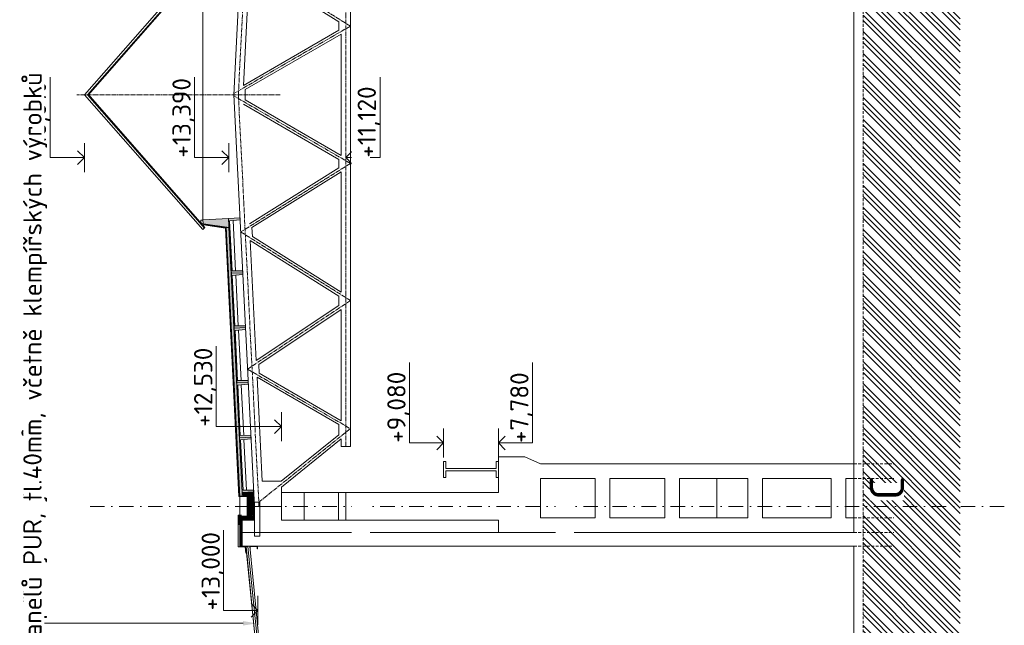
# Model space of a CAD drawing. Header units: millimetres. Extents: x -15830 to 4680139, y -28864 to 2281735.
# Tile 112 of 256: x 147219 to 168764, y 118983 to 132224. Entities that reach past the tile are written whole.
import ezdxf
from ezdxf import colors
from ezdxf.entities.mleader import LeaderData, LeaderLine
from ezdxf.math import Vec2, Vec3

# ---------------------------------------------------------------- set-up
doc = ezdxf.new("R2010")
doc.units = ezdxf.units.MM
for name, pattern in [('AM_DIN_G_W050', [13.75, 9.75, -1.5, 1, -1.5]), ('CARKOVANA', [5, 3, -2]), ('CENTERX2', [101.6, 63.5, -12.7, 12.7, -12.7]), ('DASHDOT', [25.4, 12.7, -6.35, 0, -6.35]), ('HIDDEN', [9.525, 6.35, -3.175])]:
    doc.linetypes.add(name, pattern=pattern)
for name, color, linetype, lineweight in [('A99_N_sraf', 252, 'Continuous', 0), ('A99_N_txt-popis-200', 240, 'Continuous', 5), ('A99_N_txt-popis-50 @ 200', 240, 'Continuous', 9), ('A99_S_kce-demolice', 30, 'Continuous', 20), ('A99_S_kce-pohl', 7, 'Continuous', 5), ('A99_S_kce-rez-sil', 7, 'Continuous', 15), ('A99_S_kce-rez-ten', 7, 'Continuous', 9), ('A99_S_koty-200-vysk', 160, 'Continuous', 9), ('A99_S_osy', 1, 'CENTERX2', 5), ('A99_S_sraf', 252, 'Continuous', 9)]:
    doc.layers.add(name, color=color, linetype=linetype, lineweight=lineweight)
doc.styles.add('A99_popis', font='isocpeur.ttf')
doc.styles.add('ad_popis 100', font='isocpeur.ttf', dxfattribs={"height": 200})

msp = doc.modelspace()

# ---------------------------------------------------------------- hatches: boundary and pattern name
at = {"layer": 'A99_N_sraf', "lineweight": 0, "transparency": 33554687}
h = msp.add_hatch(dxfattribs=at)
h.set_pattern_fill('ZELEZOBETON', color=256, scale=10)
h.set_pattern_definition([(45, (-137246.05, -449416.75), (-35.355339, 35.355339), []), (45, (-137231.91, -449416.75), (-35.355339, 35.355339), []), (45, (-137203.623, -449416.75), (-21.2132034, 49.4974747), [20, -10, 0, -10])])
h.paths.add_polyline_path([(152338.95, 121583.252), (152303.95, 121583.252), (152303.95, 121803.252), (152088.95, 121813.252), (152088.95, 121883.252), (152338.95, 121883.252)])
h.paths.add_polyline_path([(152338.95, 121283.252), (152088.95, 121283.252), (152088.95, 121353.252), (152303.95, 121363.252), (152303.95, 121583.252), (152338.95, 121583.252)])
at = {"layer": 'A99_N_sraf', "linetype": 'Continuous', "lineweight": 0, "ltscale": 2, "transparency": 33554562}
h = msp.add_hatch(dxfattribs=at)
h.set_pattern_fill('BETON-LEHKY', color=256, scale=10, style=0)
h.set_pattern_definition([(135, (-86286.05, 70777.394), (-28.284271, -28.284271), []), (90, (-86299.298, 70822.463), (-28.2842712, 28.2842712), [5, -51.5685425]), (135, (-86299.3, 70827.463), (-28.284271, -28.284271), [5, -35]), (180, (-86302.834, 70830.998), (-28.2842712, -28.2842712), [5, -51.5685425]), (225, (-86307.834, 70831), (28.284271, -28.284271), [5, -35]), (90, (-86311.37, 70822.463), (-28.2842712, 28.2842712), [5, -51.5685425]), (135, (-86307.834, 70818.927), (-28.284271, -28.284271), [5, -35]), (180, (-86302.834, 70818.927), (-28.2842712, -28.2842712), [5, -51.5685425]), (225, (-86299.3, 70822.463), (28.284271, -28.284271), [5, -35]), (135, (-86315.94, 70835.57), (-28.284271, -28.284271), [10, -30])])
h.paths.add_polyline_path([(152088.95, 121353.252), (152033.95, 121353.252), (152033.95, 120713.252), (152088.95, 120713.252)])
at = {"layer": 'A99_S_kce-demolice', "lineweight": 0}
h = msp.add_hatch(dxfattribs=at)
h.set_pattern_fill('BETON-LEHKY', color=256, scale=10, style=0)
h.set_pattern_definition([(45, (-86056.908, 94283.252), (-28.284271, 28.284271), []), (0, (-86011.84, 94296.5), (28.2842712, 28.2842712), [5, -51.5685425]), (45, (-86006.84, 94296.5), (-28.284271, 28.284271), [5, -35]), (90, (-86003.303, 94300.036), (-28.2842712, 28.2842712), [5, -51.5685425]), (135, (-86003.303, 94305.036), (-28.284271, -28.284271), [5, -35]), (0, (-86011.84, 94308.572), (28.2842712, 28.2842712), [5, -51.5685425]), (45, (-86015.375, 94305.036), (-28.284271, 28.284271), [5, -35]), (90, (-86015.375, 94300.036), (-28.2842712, 28.2842712), [5, -51.5685425]), (135, (-86011.84, 94296.5), (-28.284271, -28.284271), [5, -35]), (45, (-85998.732, 94313.143), (-28.284271, 28.284271), [10, -30])])
h.paths.add_polyline_path([(152303.95, 121803.252), (152219.533, 121807.178), (152218.95, 121359.299), (152303.95, 121363.252)])
at = {"layer": 'A99_S_sraf', "linetype": 'Continuous', "lineweight": 0}
h = msp.add_hatch(dxfattribs=at)
h.set_pattern_fill('ZEM_PUVODNI', color=256, scale=85)
h.set_pattern_definition([(135, (-86071.05, 89198.25), (-240.4163, -240.4163), []), (135, (-86071.05, 89318.46), (-240.4163, -240.4163), []), (135, (-86071.05, 89438.67), (-240.4163, -240.4163), [])])
h.paths.add_polyline_path([(165673.95, 76738.252), (165673.95, 89258.252), (165673.95, 93393.252), (166228.95, 93393.252), (166228.95, 93683.252), (165673.95, 93683.252), (165673.95, 178108.252), (167798.95, 178108.252), (167798.95, 76738.252)])

# ---------------------------------------------------------------- linework, layer by layer
at = {"layer": 'A99_N_sraf', "linetype": 'Continuous', "lineweight": 0, "ltscale": 2, "transparency": 33554562}
for points in [[(152218.95, 121583.252), (152218.95, 121807.206), (152021.892, 121816.371)], [(152218.95, 121583.252), (152218.95, 121359.299), (152021.892, 121350.133)]]:
    msp.add_lwpolyline(points, dxfattribs=at)
at = {"layer": 'A99_S_kce-demolice', "lineweight": 5}
for points in [[(152412.159, 118697.768), (152372.358, 118693.787), (152171.36, 120703.763), (152211.162, 120707.743)], [(152372.358, 118693.787), (152184.902, 120568.347)]]:
    msp.add_lwpolyline(points, dxfattribs=at)
at = {"layer": 'A99_S_kce-demolice', "lineweight": 13}
msp.add_lwpolyline([(152451.961, 118701.748), (152250.963, 120711.723), (152211.162, 120707.743), (152412.159, 118697.768), (152451.961, 118701.748)], dxfattribs=at)
at = {"layer": 'A99_S_kce-pohl', "lineweight": 5}
msp.add_line((154253.95, 123058.385), (154253.95, 122888.598), dxfattribs=at)
at = {"layer": 'A99_S_kce-pohl'}
for p, q in [((157693.95, 122663.252), (157693.95, 121883.252)), ((157693.95, 122663.252), (158274.333, 122663.252)), ((158613.95, 122513.252), (158274.333, 122663.252)), ((156493.95, 122563.252), (156493.95, 122213.252)), ((156493.95, 122563.252), (156543.95, 122563.252)), ((156543.95, 122563.252), (156543.95, 122413.252)), ((156543.95, 122413.252), (157643.95, 122413.252)), ((157693.95, 122563.252), (157643.95, 122563.252)), ((157643.95, 122563.252), (157643.95, 122413.252)), ((157693.95, 122563.252), (157693.95, 122213.252)), ((156493.95, 122213.252), (156543.95, 122213.252)), ((156543.95, 122363.252), (157643.95, 122363.252)), ((156543.95, 122213.252), (156543.95, 122363.252)), ((157643.95, 122213.252), (157643.95, 122363.252)), ((157693.95, 122213.252), (157643.95, 122213.252)), ((158613.95, 122193.252), (158613.95, 121333.252)), ((159813.95, 122193.252), (159813.95, 121333.252)), ((160133.95, 122193.252), (160133.95, 121333.252)), ((160133.95, 122193.252), (161333.95, 122193.252)), ((161333.95, 122193.252), (161333.95, 121333.252)), ((161653.95, 122193.252), (161653.95, 121333.252)), ((161653.95, 122193.252), (163153.95, 122193.252)), ((162473.95, 121333.252), (162473.95, 122193.252)), ((163153.95, 122193.252), (163153.95, 121333.252)), ((163473.95, 122193.252), (163473.95, 121333.252)), ((163473.95, 122193.252), (164973.95, 122193.252)), ((164973.95, 122193.252), (164973.95, 121333.252)), ((165293.95, 122193.252), (165293.95, 121333.252)), ((165293.95, 122193.252), (165473.95, 122193.252)), ((152353.95, 121583.252), (152943.95, 121583.252)), ((160133.95, 121333.252), (161333.95, 121333.252)), ((161653.95, 121333.252), (163153.95, 121333.252)), ((163473.95, 121333.252), (164973.95, 121333.252)), ((165293.95, 121333.252), (165473.95, 121333.252)), ((157693.95, 121283.252), (157693.95, 121013.252))]:
    msp.add_line(p, q, dxfattribs=at)
at = {"layer": 'A99_S_kce-pohl', "lineweight": 5}
for points in [[(151903.95, 130583.252), (152353.95, 139583.252)], [(152114.457, 130788.385), (152245.273, 133404.713)], [(154203.95, 132180.54), (152245.273, 133404.713)], [(154203.95, 131996.465), (154203.95, 132180.54)], [(154203.95, 131996.465), (152114.457, 130788.385)], [(154253.95, 131909.863), (152153.95, 130695.708)], [(154253.95, 130583.252), (154253.95, 131909.863)], [(151903.95, 130583.252), (152353.95, 121583.252)], [(152153.95, 130583.252), (152153.95, 130695.708)], [(152153.95, 130583.252), (152153.95, 130470.796)], [(154253.95, 130583.252), (154253.95, 129256.641)], [(154203.95, 129170.039), (152114.457, 130378.119)], [(154253.95, 129256.641), (152153.95, 130470.796)], [(154203.95, 129170.039), (154203.95, 128985.964)], [(154203.95, 128985.964), (152245.273, 127761.791)], [(154253.95, 128899.29), (152299.536, 127677.781)], [(154253.95, 128899.29), (154253.95, 126267.214)], [(152299.536, 127677.781), (152309.294, 127482.625)], [(152263.703, 127393.194), (152394.833, 124770.6)], [(152263.703, 127393.194), (154203.95, 126180.54)], [(152309.294, 127482.625), (154253.95, 126267.214)], [(154203.95, 126180.54), (154203.95, 125976.678)], [(154203.95, 125976.678), (152394.833, 124770.6)], [(154253.95, 125889.826), (152449.096, 124686.59)], [(154253.95, 125889.826), (154253.95, 123456.553)], [(152458.736, 124493.788), (152449.096, 124686.59)], [(152413.13, 124404.647), (152526.7, 122133.252)], [(152413.13, 124404.647), (154203.95, 123369.951)], [(152458.736, 124493.788), (154253.95, 123456.553)], [(154203.95, 123369.951), (154203.95, 123146.493)], [(154203.95, 123146.493), (152943.097, 122133.252)], [(154253.95, 123058.385), (152943.95, 122005.649)], [(152943.097, 122133.252), (152526.7, 122133.252)], [(152943.95, 121583.252), (152943.95, 122005.649)]]:
    msp.add_lwpolyline(points, dxfattribs=at)
at = {"layer": 'A99_S_kce-pohl', "color": 253, "linetype": 'AM_DIN_G_W050', "lineweight": 0, "ltscale": 10}
for points in [[(152003.826, 130578.258), (152453.826, 139578.258)], [(152003.826, 130588.246), (152453.826, 121588.246)]]:
    msp.add_lwpolyline(points, dxfattribs=at)
at = {"layer": 'A99_S_kce-pohl'}
msp.add_lwpolyline([(153443.95, 121883.252), (153443.95, 121283.252), (152943.95, 121283.252), (152943.95, 121883.252)], close=True, dxfattribs=at)
at = {"layer": 'A99_S_kce-pohl', "lineweight": 5}
msp.add_lwpolyline([(152353.95, 121678.252), (152473.95, 121678.252), (152473.95, 120928.252), (152353.95, 120928.252)], close=True, dxfattribs=at)
at = {"layer": 'A99_S_kce-pohl', "lineweight": 0}
msp.add_lwpolyline([(152033.95, 120713.252), (152088.95, 120713.252), (152088.534, 121353.233), (152033.95, 121353.252)], close=True, dxfattribs=at)
at = {"layer": 'A99_S_kce-rez-sil', "color": 7, "linetype": 'HIDDEN', "lineweight": 5, "ltscale": 10}
for points in [[(165473.95, 122513.252), (166343.95, 122513.252)], [(165473.95, 121333.252), (166343.95, 121333.252)], [(165473.95, 121013.252), (166343.95, 121013.252)], [(165473.95, 120713.252), (166343.95, 120713.252)]]:
    msp.add_lwpolyline(points, dxfattribs=at)
at = {"layer": 'A99_S_kce-rez-sil'}
msp.add_lwpolyline([(153443.95, 121883.252), (153443.95, 121283.252), (152943.95, 121283.252), (152943.95, 121883.252)], close=True, dxfattribs=at)
at = {"layer": 'A99_S_kce-rez-sil', "linetype": 'Continuous', "lineweight": 5}
msp.add_lwpolyline([(152418.95, 120713.252), (152033.95, 120713.252), (152033.95, 121353.252)], dxfattribs=at)
at = {"layer": 'A99_S_kce-rez-sil', "linetype": 'Continuous', "lineweight": 13}
msp.add_lwpolyline([(152258.95, 120653.252), (152258.95, 120713.252), (152418.95, 120713.252), (152418.95, 120653.252), (152413.95, 120653.252), (152413.95, 120708.252), (152263.95, 120708.252), (152263.95, 120653.252), (152258.95, 120653.252)], dxfattribs=at)
at = {"layer": 'A99_S_kce-rez-ten', "linetype": 'HIDDEN', "lineweight": 5, "ltscale": 10}
msp.add_line((165673.95, 93683.252), (165673.95, 178108.252), dxfattribs=at)
at = {"layer": 'A99_S_kce-rez-ten', "lineweight": 13}
for p, q in [((165473.95, 121013.252), (165473.95, 176133.252)), ((152088.95, 121013.252), (165473.95, 121013.252)), ((165473.95, 93683.252), (165473.95, 120713.252))]:
    msp.add_line(p, q, dxfattribs=at)
at = {"layer": 'A99_S_kce-rez-ten', "lineweight": 0}
for points in [[(152098.721, 126691.88), (151849.032, 126679.406), (151789.157, 127877.912), (152038.846, 127890.386), (152040.842, 127850.435), (151811.627, 127828.972), (151866.512, 126730.342), (152096.725, 126731.831)], [(152158.595, 125493.375), (151908.907, 125480.901), (151849.032, 126679.406), (152098.721, 126691.88), (152100.716, 126651.93), (151871.502, 126630.467), (151926.387, 125531.837), (152156.6, 125533.325)], [(152218.47, 124294.87), (151968.782, 124282.396), (151908.907, 125480.901), (152158.595, 125493.375), (152160.591, 125453.425), (151931.377, 125431.961), (151986.262, 124333.331), (152216.474, 124334.82)], [(152278.345, 123096.364), (152028.657, 123083.89), (151968.782, 124282.396), (152218.47, 124294.87), (152220.466, 124254.92), (151991.252, 124233.456), (152046.137, 123134.826), (152276.349, 123136.315)], [(152338.22, 121897.859), (152088.531, 121885.385), (152028.657, 123083.89), (152278.345, 123096.364), (152280.341, 123056.414), (152051.126, 123034.951), (152106.012, 121936.321), (152336.224, 121937.809)], [(152088.95, 121283.252), (152338.95, 121283.252), (152338.95, 121883.252), (152088.95, 121883.252), (152088.95, 121813.252), (152303.95, 121803.252), (152303.95, 121363.252), (152088.95, 121353.252)]]:
    msp.add_lwpolyline(points, close=True, dxfattribs=at)
at = {"layer": 'A99_S_kce-rez-ten', "lineweight": 9}
for points in [[(152098.721, 126691.88), (152096.725, 126731.831), (151866.512, 126730.342), (151811.627, 127828.972), (152040.842, 127850.435), (152038.846, 127890.386), (151789.157, 127877.912)], [(152098.721, 126691.88), (152100.716, 126651.93), (151871.502, 126630.467), (151926.387, 125531.837), (152156.6, 125533.325), (152158.595, 125493.375), (152158.595, 125493.375)], [(152218.47, 124294.87), (152216.474, 124334.82), (151986.262, 124333.331), (151931.377, 125431.961), (152160.591, 125453.425), (152158.595, 125493.375), (152158.595, 125493.375)], [(152218.47, 124294.87), (152220.466, 124254.92), (151991.252, 124233.456), (152046.137, 123134.826), (152276.349, 123136.315), (152278.345, 123096.364), (152278.345, 123096.364)], [(152357.212, 121583.252), (152336.224, 121937.809), (152106.012, 121936.321), (152051.126, 123034.951), (152280.341, 123056.414), (152278.345, 123096.364), (152278.345, 123096.364)], [(152353.95, 121583.252), (152353.95, 121283.252)], [(152088.95, 121013.252), (152088.534, 121283.252), (152353.95, 121283.252)]]:
    msp.add_lwpolyline(points, dxfattribs=at)
at = {"layer": 'A99_S_kce-rez-ten', "lineweight": 5}
for points in [[(151941.582, 126730.827), (151886.371, 127835.971)], [(152001.456, 125532.322), (151946.246, 126637.466)], [(152061.331, 124333.817), (152006.121, 125438.96)], [(152121.206, 123135.311), (152065.995, 124240.455)], [(152181.081, 121936.806), (152125.87, 123041.95)], [(152033.95, 121368.252), (152033.95, 121798.252)], [(152168.95, 120563.252), (152153.95, 120698.252), (151998.95, 120698.252), (151998.95, 121388.252), (152073.95, 121388.252)]]:
    msp.add_lwpolyline(points, dxfattribs=at)
at = {"layer": 'A99_S_kce-rez-ten', "lineweight": 0}
for points in [[(152083.538, 121885.136), (151794.03, 127679.647)], [(152198.95, 121583.252), (152198.95, 121788.114), (152012.859, 121796.77)], [(152218.95, 121583.252), (152218.95, 121807.206), (152013.788, 121816.748)], [(152083.534, 121885.26), (152083.534, 121813.504)], [(152088.534, 121885.26), (152088.534, 121813.271)], [(152088.95, 121883.252), (152088.95, 121813.252), (152088.95, 121813.252), (152303.95, 121803.252), (152303.95, 121583.252)], [(152198.95, 121583.252), (152198.95, 121378.39), (152012.859, 121369.735)], [(152218.95, 121583.252), (152218.95, 121359.299), (152013.788, 121349.756)], [(152012.859, 121369.735), (152013.95, 121178.252)], [(152032.598, 121364.013), (152033.95, 121178.252)], [(152088.534, 121281.244), (152088.534, 121353.233)]]:
    msp.add_lwpolyline(points, dxfattribs=at)
at = {"layer": 'A99_S_kce-rez-ten', "linetype": 'CARKOVANA', "lineweight": 0, "ltscale": 15}
for points, const_width in [([(152086.034, 121885.26), (151796.596, 127678.024)], 5), ([(152208.95, 121583.252), (152208.95, 121797.66), (152022.393, 121806.337)], 20), ([(152086.034, 121885.26), (152086.034, 121813.388)], 5), ([(152208.95, 121583.252), (152208.95, 121368.844), (152022.393, 121360.167)], 20), ([(152022.61, 121364.512), (152023.95, 121178.252)], 20), ([(152086.45, 121013.252), (152086.45, 121353.233)], 5)]:
    msp.add_lwpolyline(points, dxfattribs=dict(at, const_width=const_width))
at = {"layer": 'A99_S_kce-rez-ten', "linetype": 'Continuous', "lineweight": 0}
msp.add_lwpolyline([(152083.95, 121013.252), (152083.95, 121353.234)], dxfattribs=at)
at = {"layer": 'A99_S_koty-200-vysk', "ltscale": 2}
for p, q in [((147886.349, 129208.277), (147886.349, 130964.818)), ((151043.194, 129208.277), (151043.194, 130964.818)), ((155102.913, 129208.277), (155102.913, 130964.818)), ((148635.312, 128890.98), (148635.312, 129525.573)), ((151792.157, 128890.98), (151792.157, 129525.573)), ((148635.312, 129208.277), (148485.365, 129357.826)), ((151792.157, 129208.277), (151642.21, 129357.826)), ((154353.95, 129208.277), (154503.897, 129357.826)), ((148635.312, 129208.277), (147886.349, 129208.277)), ((148635.312, 129208.277), (148485.365, 129058.727)), ((151792.157, 129208.277), (151043.194, 129208.277)), ((151792.157, 129208.277), (151642.21, 129058.727)), ((154353.95, 129208.277), (155102.913, 129208.277)), ((154353.95, 129208.277), (154503.897, 129058.727)), ((151516.188, 123327.13), (151516.188, 125083.672)), ((155744.988, 122969.946), (155744.988, 124726.488)), ((158442.913, 122969.946), (158442.913, 124726.488)), ((152943.95, 123327.13), (152794.004, 123476.679)), ((152943.95, 123009.834), (152943.95, 123644.426)), ((152943.95, 123327.13), (151516.188, 123327.13)), ((152943.95, 123327.13), (152794.004, 123177.581)), ((156493.95, 122652.65), (156493.95, 123287.242)), ((157693.95, 122652.65), (157693.95, 123287.242)), ((156493.95, 122969.946), (156344.004, 123119.495)), ((157693.95, 122969.946), (157843.897, 123119.495)), ((156493.95, 122969.946), (155744.988, 122969.946)), ((156493.95, 122969.946), (156344.004, 122820.397)), ((157693.95, 122969.946), (158442.913, 122969.946)), ((157693.95, 122969.946), (157843.897, 122820.397)), ((151681.641, 119309.676), (151681.641, 121066.218)), ((152430.604, 118992.38), (152430.604, 119626.972)), ((152430.604, 119309.676), (152280.657, 119459.225)), ((152430.604, 119309.676), (152280.657, 119160.127))]:
    msp.add_line(p, q, dxfattribs=at)
at = {"layer": 'A99_S_osy', "linetype": 'DASHDOT', "lineweight": 5, "ltscale": 25}
msp.add_lwpolyline([(168763.768, 121583.252), (148743.768, 121583.252)], dxfattribs=at)

# ---------------------------------------------------------------- texts
at = {"layer": 'A99_S_koty-200-vysk', "style": 'A99_popis'}
for s, p in [('+16,810 ', (147796.64, 129208.252)), ('+13,390', (150960.508, 129208.252)), ('+11,120 ', (155013.204, 129208.252)), ('+12,530', (151433.503, 123324.306)), ('+9,080', (155662.302, 122973.252)), ('+7,780', (158353.204, 122968.252)), ('+13,000', (151598.955, 119308.252))]:
    msp.add_text(s, height=400, rotation=90, dxfattribs=at).set_placement(p)

# ---------------------------------------------------------------- next in the draw order: texts
at = {"layer": 'A99_N_txt-popis-200', "color": 1, "lineweight": 0, "insert": (165820.453, 121717.167), "char_height": 750, "width": 380.49421, "attachment_point": 1, "rotation": 90, "style": 'ad_popis 100', "bg_fill": 3, "box_fill_scale": 1, "bg_fill_color": 256, "bg_fill_transparency": 0}
msp.add_mtext('C', dxfattribs=at)

# ---------------------------------------------------------------- next in the draw order: leaders
at = {"layer": 'A99_N_txt-popis-50 @ 200', "lineweight": 9}
ml = msp.add_multileader_mtext('Standard', dxfattribs=at)
ml.set_content('\\A1;{\\C256;demontáž střešních  panelů PUR + polykarbonát, tl.40mm, včetně klempířských výrobků}', color=1, style='A99_popis')
ml.set_leader_properties(color=256, linetype='ByLayer', lineweight=-1)
ml.build(insert=Vec2(0, 0))
ml.multileader.update_dxf_attribs({"dogleg_length": 1, "arrow_head_size": 300, "scale": 200})
ctx = ml.context
ctx.base_point, ctx.scale, ctx.char_height, ctx.arrow_head_size, ctx.landing_gap_size, ctx.plane_origin, ctx.plane_x_axis, ctx.plane_y_axis = Vec3(147558.931, 101197.914), 200, 400, 300, 250, Vec3(153364.955, 104357.914), Vec3(0, 1), Vec3(-1, 0)
notes = []
notes.append((ctx, [(0, (1, 1, 0), (147558.931, 100612.914), (0, 1), 585, [(0, [(151668.95, 100612.914)], 0, [])])]))
ctx.mtext.insert, ctx.mtext.text_direction, ctx.mtext.rotation, ctx.mtext.width, ctx.mtext.flow_direction = Vec3(147298.931, 101447.914), Vec3(0, 1), 1.570796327, 10901.4332, 5
ctx.mtext.has_bg_fill, ctx.mtext.bg_color, ctx.mtext.bg_scale_factor, ctx.mtext.bg_transparency, ctx.mtext.use_window_bg_color = 1, -1073741824, 1, 0, 1
ml = msp.add_multileader_mtext('Standard', dxfattribs=at)
ml.set_content('\\A1;{\\C256;demontáž pásového prosvětlení z polykarbonátu}', color=1, style='A99_popis')
ml.set_leader_properties(color=256, linetype='ByLayer', lineweight=-1)
ml.build(insert=Vec2(0, 0))
ml.multileader.update_dxf_attribs({"dogleg_length": 1, "arrow_head_size": 300, "scale": 200})
ctx = ml.context
ctx.base_point, ctx.scale, ctx.char_height, ctx.arrow_head_size, ctx.landing_gap_size, ctx.plane_origin, ctx.plane_x_axis, ctx.plane_y_axis = Vec3(154744.765, 86530.581), 200, 400, 300, 250, Vec3(160550.789, 88883.252), Vec3(0, 1), Vec3(-1, 0)
notes.append((ctx, [(1, (1, 1, 0), (154744.765, 92295.581), (0, -1), 585, [(0, [(154759.765, 93398.252)], 0, [])])]))
ctx.mtext.insert, ctx.mtext.text_direction, ctx.mtext.rotation, ctx.mtext.width, ctx.mtext.flow_direction = Vec3(154484.765, 86780.581), Vec3(0, 1), 1.570796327, 5217.25119, 5
ctx.mtext.has_bg_fill, ctx.mtext.bg_color, ctx.mtext.bg_scale_factor, ctx.mtext.bg_transparency, ctx.mtext.use_window_bg_color = 1, -1073741824, 1, 0, 1
ml = msp.add_multileader_mtext('Standard', dxfattribs=at)
ml.set_content('\\A1;{\\C256;demontáž stěnových panelů PUR, tl.40mm, včetně klempířských výrobků}', color=1, style='A99_popis')
ml.set_leader_properties(color=256, linetype='ByLayer', lineweight=-1)
ml.build(insert=Vec2(0, 0))
ml.multileader.update_dxf_attribs({"dogleg_length": 1, "arrow_head_size": 300, "scale": 200})
ctx = ml.context
ctx.base_point, ctx.scale, ctx.char_height, ctx.arrow_head_size, ctx.landing_gap_size, ctx.plane_origin, ctx.plane_x_axis, ctx.plane_y_axis = Vec3(159204.765, 86526.701), 200, 400, 300, 250, Vec3(165010.789, 88883.252), Vec3(0, 1), Vec3(-1, 0)
notes.append((ctx, [(1, (1, 1, 0), (159204.765, 92651.701), (0, -1), 585, [(0, [(159219.765, 93398.252)], 0, [])])]))
ctx.mtext.insert, ctx.mtext.text_direction, ctx.mtext.rotation, ctx.mtext.width, ctx.mtext.flow_direction = Vec3(158944.765, 86776.701), Vec3(0, 1), 1.570796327, 5217.25119, 5
ctx.mtext.has_bg_fill, ctx.mtext.bg_color, ctx.mtext.bg_scale_factor, ctx.mtext.bg_transparency, ctx.mtext.use_window_bg_color = 1, -1073741824, 1, 0, 1
for ctx, leaders in notes:
    for number, flags, end, landing, length, lines in leaders:
        leader = LeaderData()
        leader.index, (leader.has_last_leader_line, leader.has_dogleg_vector, leader.attachment_direction) = number, flags
        leader.last_leader_point, leader.dogleg_vector, leader.dogleg_length = Vec3(end), Vec3(landing), length
        for number, points, colour, breaks in lines:
            line = LeaderLine()
            line.index, line.vertices, line.color, line.breaks = number, Vec3.list(points), colors.encode_raw_color(colour), breaks
            leader.lines.append(line)
        ctx.leaders.append(leader)

# ---------------------------------------------------------------- next in the draw order: hatches: boundary and pattern name
at = {"layer": 'A99_N_sraf', "lineweight": 0, "transparency": 33554687}
h = msp.add_hatch(dxfattribs=at)
h.set_pattern_fill('ZELEZOBETON', color=256, scale=10)
h.set_pattern_definition([(45, (-53491.05, 94283.25), (-35.355339, 35.355339), []), (45, (-53476.91, 94283.25), (-35.355339, 35.355339), []), (45, (-53448.623, 94283.25), (-21.213203, 49.497475), [20, -10, 0, -10])])
h.paths.add_polyline_path([(152088.531, 121885.385), (152149.478, 121888.43), (152287.001, 121895.3), (152338.22, 121897.859), (152336.222, 121937.809), (152106.012, 121936.321), (152051.126, 123034.951), (152280.341, 123056.414), (152276.349, 123136.315), (152046.137, 123134.826), (151991.252, 124233.456), (152220.367, 124254.91), (152216.372, 124334.819), (151986.262, 124333.331), (151931.377, 125431.961), (152160.442, 125453.411), (152156.447, 125533.324), (151926.387, 125531.837), (151871.502, 126630.467), (152100.716, 126651.93), (152096.521, 126731.829), (151866.512, 126730.342), (151811.627, 127828.972), (152040.592, 127850.412), (152038.594, 127890.373), (151229.855, 127849.97), (151234.345, 127760.082), (151799.136, 127678.161)])
at = {"layer": 'A99_N_sraf', "linetype": 'Continuous', "lineweight": 0, "ltscale": 2, "transparency": 33554562}
h = msp.add_hatch(dxfattribs=at)
h.set_pattern_fill('BETON-LEHKY', color=256, scale=10)
h.set_pattern_definition([(137.86, (152077.84, 121899.01), (-26.83778, -29.6603), []), (92.86, (152062.357, 121943.362), (-29.6603, 26.83778), [5, -51.56854]), (137.86, (152062.108, 121948.356), (-26.83778, -29.6603), [5, -35]), (182.86, (152058.4, 121951.71), (-26.83778, -29.6603), [5, -51.56854]), (227.86, (152053.406, 121951.46), (29.6603, -26.83778), [5, -35]), (92.86, (152050.3, 121942.76), (-29.6603, 26.83778), [5, -51.56854]), (137.86, (152054.01, 121939.405), (-26.83778, -29.6603), [5, -35]), (182.86, (152059.002, 121939.655), (-26.83778, -29.6603), [5, -51.56854]), (227.86, (152062.357, 121943.362), (29.6603, -26.83778), [5, -35]), (137.86, (152045.08, 121955.62), (-26.83778, -29.6603), [10, -30])])
h.paths.add_polyline_path([(152032.598, 121802.491), (151739.71, 127665.18), (151794.642, 127667.924), (152087.529, 121805.235)])

# ---------------------------------------------------------------- next in the draw order: linework, layer by layer
at = {"layer": 'A99_S_kce-demolice', "lineweight": 9}
for points in [[(151223.423, 133533.431), (148635.183, 130584.017)], [(151262.953, 133498.743), (148705.153, 130584.017)], [(151272.279, 133490.558), (148713.407, 130574.611)], [(151223.423, 127634.604), (148635.183, 130584.017)], [(151262.953, 127669.292), (148705.153, 130584.017)], [(151272.279, 127677.477), (148713.407, 130593.424)], [(151223.423, 127634.604), (151272.279, 127677.477)]]:
    msp.add_lwpolyline(points, dxfattribs=at)
msp.add_lwpolyline([(151233.62, 127772.149), (151229.467, 127842.025), (151184.547, 127839.356), (151188.699, 127769.479)], close=True, dxfattribs=at)
at = {"layer": 'A99_S_kce-pohl', "lineweight": 5}
msp.add_line((154253.95, 122888.598), (154453.95, 122888.598), dxfattribs=at)
at = {"layer": 'A99_S_kce-pohl'}
for p, q in [((158613.95, 122513.252), (165473.95, 122513.252)), ((158613.95, 122193.252), (159813.95, 122193.252)), ((157693.95, 121883.252), (153443.95, 121883.252)), ((154353.95, 121883.252), (154353.95, 121283.252)), ((158613.95, 121333.252), (159813.95, 121333.252)), ((153443.95, 121283.252), (157693.95, 121283.252))]:
    msp.add_line(p, q, dxfattribs=at)
at = {"layer": 'A99_S_kce-pohl', "color": 253, "linetype": 'AM_DIN_G_W050', "lineweight": 0, "ltscale": 10}
for points in [[(154353.95, 138277.906), (154353.95, 138277.906), (154353.95, 130583.252)], [(154453.95, 132083.252), (152053.95, 133583.252)], [(154453.95, 132083.252), (151905.272, 130609.685)], [(152914.765, 130584.017), (148467.622, 130584.017)], [(154353.95, 122888.598), (154353.95, 122888.598), (154353.95, 130583.252)], [(154453.95, 129083.252), (151905.272, 130556.819)], [(154453.95, 129083.252), (152053.95, 127583.252)], [(152053.95, 127583.252), (154453.95, 126083.252), (152203.95, 124583.252), (154453.95, 123283.252)], [(154453.95, 123283.252), (152449.611, 121672.535)]]:
    msp.add_lwpolyline(points, dxfattribs=at)
at = {"layer": 'A99_S_kce-pohl', "lineweight": 5}
for points in [[(154453.95, 130583.252), (154453.95, 138277.906)], [(154453.95, 130583.252), (154453.95, 122888.598)]]:
    msp.add_lwpolyline(points, dxfattribs=at)
at = {"layer": 'A99_S_kce-rez-sil', "color": 7, "linetype": 'HIDDEN', "lineweight": 5, "ltscale": 10}
msp.add_lwpolyline([(165473.95, 122193.252), (166343.95, 122193.252)], dxfattribs=at)
at = {"layer": 'A99_S_kce-rez-sil'}
msp.add_lwpolyline([(154193.95, 121883.252), (154193.95, 121283.252), (154353.95, 121283.252), (154353.95, 121883.252)], close=True, dxfattribs=at)
at = {"layer": 'A99_S_kce-rez-ten', "lineweight": 13}
msp.add_line((152418.95, 120713.252), (165473.95, 120713.252), dxfattribs=at)
at = {"layer": 'A99_S_kce-rez-ten', "lineweight": 0}
for points in [[(151228.95, 133318.252), (151228.95, 127843.252)], [(151234.345, 127760.082), (151228.95, 127849.783)], [(152032.598, 121802.491), (151738.624, 127686.927), (151238.95, 127759.423)], [(152032.598, 121802.491), (151738.624, 127686.927), (151238.95, 127759.423)], [(152012.623, 121801.493), (151719.469, 127669.496), (151238.95, 127739.213)], [(152012.859, 121796.77), (151719.469, 127669.496), (151238.95, 127739.213)], [(151739.758, 127686.774), (151738.879, 127681.817), (151798.419, 127673.213)]]:
    msp.add_lwpolyline(points, dxfattribs=at)
at = {"layer": 'A99_S_kce-rez-ten', "lineweight": 9}
msp.add_lwpolyline([(151229.855, 127849.97), (151789.157, 127877.912)], dxfattribs=at)
at = {"layer": 'A99_S_kce-rez-ten', "linetype": 'CARKOVANA', "lineweight": 0, "ltscale": 15}
for points, const_width in [([(152022.61, 121801.992), (151729.011, 127678.923), (151238.95, 127749.403)], 20), ([(152022.61, 121801.992), (151729.011, 127678.923), (151238.95, 127749.403)], 20), ([(151739.318, 127684.295), (151795.747, 127676.111)], 5)]:
    msp.add_lwpolyline(points, dxfattribs=dict(at, const_width=const_width))
at = {"layer": 'A99_S_kce-rez-ten', "color": 1, "lineweight": 0}
msp.add_lwpolyline([(152088.531, 121885.385), (151799.136, 127678.161), (151232.88, 127760.295)], dxfattribs=at)
at = {"layer": 'A99_S_koty-200-vysk', "ltscale": 2}
msp.add_line((152430.604, 119309.676), (151681.641, 119309.676), dxfattribs=at)

# ---------------------------------------------------------------- next in the draw order: leaders
at = {"layer": 'A99_N_txt-popis-50 @ 200', "lineweight": 9}
ml = msp.add_multileader_mtext('Standard', dxfattribs=at)
ml.set_content('\\A1;{\\C256;demontáž střešních  panelů PUR, tl.40mm, včetně klempířských výrobků}', color=1, style='A99_popis')
ml.set_leader_properties(color=256, linetype='ByLayer', lineweight=-1)
ml.build(insert=Vec2(0, 0))
ml.multileader.update_dxf_attribs({"dogleg_length": 1, "arrow_head_size": 300, "scale": 200})
ctx = ml.context
ctx.base_point, ctx.scale, ctx.char_height, ctx.arrow_head_size, ctx.landing_gap_size, ctx.plane_origin, ctx.plane_x_axis, ctx.plane_y_axis = Vec3(147558.931, 112901.048), 200, 400, 300, 250, Vec3(153364.955, 116061.048), Vec3(0, 1), Vec3(-1, 0)
notes = []
notes.append((ctx, [(1, (1, 1, 0), (147558.931, 119026.048), (0, -1), 585, [(0, [(152405.778, 119026.048)], 0, [])])]))
ctx.mtext.insert, ctx.mtext.text_direction, ctx.mtext.rotation, ctx.mtext.width, ctx.mtext.flow_direction = Vec3(147298.931, 113151.048), Vec3(0, 1), 1.570796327, 5217.25119, 5
ctx.mtext.has_bg_fill, ctx.mtext.bg_color, ctx.mtext.bg_scale_factor, ctx.mtext.bg_transparency, ctx.mtext.use_window_bg_color = 1, -1073741824, 1, 0, 1
for ctx, leaders in notes:
    for number, flags, end, landing, length, lines in leaders:
        leader = LeaderData()
        leader.index, (leader.has_last_leader_line, leader.has_dogleg_vector, leader.attachment_direction) = number, flags
        leader.last_leader_point, leader.dogleg_vector, leader.dogleg_length = Vec3(end), Vec3(landing), length
        for number, points, colour, breaks in lines:
            line = LeaderLine()
            line.index, line.vertices, line.color, line.breaks = number, Vec3.list(points), colors.encode_raw_color(colour), breaks
            leader.lines.append(line)
        ctx.leaders.append(leader)

# ---------------------------------------------------------------- next in the draw order: leaders
ml = msp.add_multileader_mtext('Standard', dxfattribs=at)
ml.set_content('\\A1;{\\C256;demontáž FVE}', color=1, style='A99_popis')
ml.set_leader_properties(color=256, linetype='ByLayer', lineweight=-1)
ml.build(insert=Vec2(0, 0))
ml.multileader.update_dxf_attribs({"dogleg_length": 1, "arrow_head_size": 300, "scale": 200})
ctx = ml.context
ctx.base_point, ctx.scale, ctx.char_height, ctx.arrow_head_size, ctx.landing_gap_size, ctx.plane_origin, ctx.plane_x_axis, ctx.plane_y_axis = Vec3(147558.931, 96702.914), 200, 400, 300, 250, Vec3(153364.955, 99862.914), Vec3(0, 1), Vec3(-1, 0)
notes = []
notes.append((ctx, [(0, (1, 1, 0), (147558.931, 96117.914), (0, 1), 585, [(0, [(151668.95, 96117.914)], 0, [])])]))
ctx.mtext.insert, ctx.mtext.text_direction, ctx.mtext.rotation, ctx.mtext.width, ctx.mtext.flow_direction = Vec3(147358.779, 96952.914), Vec3(0, 1), 1.570796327, 3535.12222, 5
ctx.mtext.has_bg_fill, ctx.mtext.bg_color, ctx.mtext.bg_scale_factor, ctx.mtext.bg_transparency, ctx.mtext.use_window_bg_color = 1, -1073741824, 1, 0, 1
for ctx, leaders in notes:
    for number, flags, end, landing, length, lines in leaders:
        leader = LeaderData()
        leader.index, (leader.has_last_leader_line, leader.has_dogleg_vector, leader.attachment_direction) = number, flags
        leader.last_leader_point, leader.dogleg_vector, leader.dogleg_length = Vec3(end), Vec3(landing), length
        for number, points, colour, breaks in lines:
            line = LeaderLine()
            line.index, line.vertices, line.color, line.breaks = number, Vec3.list(points), colors.encode_raw_color(colour), breaks
            leader.lines.append(line)
        ctx.leaders.append(leader)

doc.saveas('drawing.dxf')
